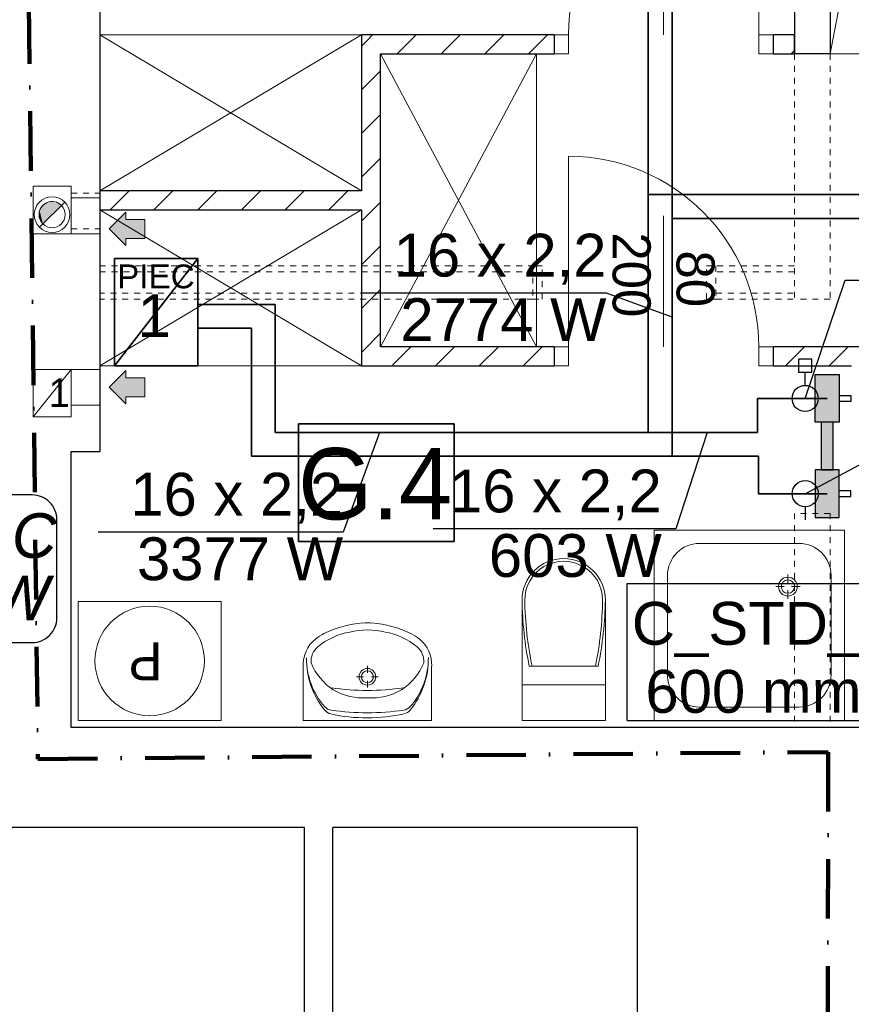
# Model space of a CAD drawing. Extents: x -220425 to -93252, y -20065 to 80294.
# Tile 44 of 103: x -190989 to -187494, y 35312 to 39449. Entities that reach past the tile are written whole.
import ezdxf
from ezdxf.lldxf.tags import DXFTag

# ---------------------------------------------------------------- set-up
doc = ezdxf.new("R2010")
doc.units = 0
doc.header["$MEASUREMENT"] = 0
doc.linetypes.add('Hidden Line', pattern=[50, 25, -25])
doc.linetypes.add('Kreski i kropki', pattern=[450, 250, -100, 0, -100])
for name, color, linetype, lineweight in [('#rzędne ks w płycie', 1, 'Continuous', 5), ('Arch kominy_Nr_Pióra__1', 7, 'Continuous', 25), ('Arch kominy_Nr_Pióra__10', 134, 'Continuous', 18), ('Arch kominy_Nr_Pióra__21', 7, 'Continuous', 9), ('Arch opisy_Nr_Pióra__21', 7, 'Continuous', 9), ('arch wypelnienia_Nr_Pióra__21', 7, 'Continuous', 9), ('Arch wyposazenie_Nr_Pióra__26', 5, 'Continuous', 35), ('Arch ściany nośne_Nr_Pióra__21', 7, 'Continuous', 9), ('Arch ściany nośne_Nr_Pióra__27', 7, 'Continuous', 30), ('Drzwi ArchiCAD_Nr_Pióra__27', 7, 'Continuous', 30), ('Drzwi ArchiCAD_Nr_Pióra__5', 7, 'Continuous', 13), ('INWENT KONST. DREWNIANA_Nr_Pióra__20', 1, 'Continuous', 100), ('INWENT. DRZWI_Nr_Pióra__101', 8, 'Continuous', 13), ('INWENT.ŚCIANY_Nr_Pióra__1', 7, 'Continuous', 25), ('INWENT.ŚCIANY_Nr_Pióra__101', 8, 'Continuous', 13), ('IS_Powrót', 5, 'DASH', 35), ('IS_Zasilanie', 1, 'SOLID', 35), ('Istniejące kominy_Nr_Pióra__5', 7, 'Continuous', 13), ('PODKŁAD', 252, 'Continuous', 35)]:
    doc.layers.add(name, color=color, linetype=linetype, lineweight=lineweight)
for name, color, linetype, lineweight, true_color in [('Arch drzwi_Nr_Pióra__4', 7, 'Continuous', 9, 0x029e21), ('Arch okna_Nr_Pióra__4', 7, 'Continuous', 9, 0x029e21), ('arch wypelnienia_Nr_Pióra__89', 7, 'Continuous', 20, 0x71cebe), ('Arch wyposarzenie_Nr_Pióra__9', 7, 'Continuous', 13, 0x3dad99), ('Arch wyposazenie_Nr_Pióra__9', 7, 'Continuous', 13, 0x3dad99), ('Arch ściany zewnętrzne_Nr_Pióra__9', 7, 'Continuous', 13, 0x3dad99)]:
    doc.layers.add(name, color=color, linetype=linetype, lineweight=lineweight, true_color=true_color)
doc.layers.add('IS_Armatura_Therm', color=7, linetype='SOLID', true_color=0x000000)
doc.layers.add('IS_Grzejniki_Plan_rzut', color=7, linetype='SOLID', true_color=0x000000)
for name, color, linetype in [('IS_Opisy_działek_Therm', 252, 'SOLID'), ('IS_Text_Konstrukcji', 7, 'Continuous'), ('IS_Text_Odbiornikow_Therm', 7, 'Continuous')]:
    doc.layers.add(name, color=color, linetype=linetype)
doc.styles.add('GENERATED_STYLE_4', font='txt')
doc.styles.add('GENERATED_STYLE_6', font='txt')
doc.styles.add('GENERATED_STYLE_8', font='arial.ttf')
doc.styles.add('ROMANS', font='romans.shx', dxfattribs={"width": 0.85, "height": 0.11})
doc.styles.get("Standard").update_dxf_attribs({"font": 'txt', "bigfont": 'BIGFONT.SHX'})
tags = doc.linetypes.add('DASH', pattern=[15, 10, -5]).pattern_tags.tags
tags[6:7] = [DXFTag(74, 4), DXFTag(75, 0), DXFTag(340, '0'), DXFTag(46, 0.0), DXFTag(50, 0.0), DXFTag(44, 0.0), DXFTag(45, 0.0)]
tags[4:5] = [DXFTag(74, 4), DXFTag(75, 0), DXFTag(340, '0'), DXFTag(46, 0.0), DXFTag(50, 0.0), DXFTag(44, 0.0), DXFTag(45, 0.0)]
tags = doc.linetypes.add('SOLID', pattern=[10, 10, 0]).pattern_tags.tags
tags[6:7] = [DXFTag(74, 4), DXFTag(75, 0), DXFTag(340, '0'), DXFTag(46, 0.0), DXFTag(50, 0.0), DXFTag(44, 0.0), DXFTag(45, 0.0)]
tags[4:5] = [DXFTag(74, 4), DXFTag(75, 0), DXFTag(340, '0'), DXFTag(46, 0.0), DXFTag(50, 0.0), DXFTag(44, 0.0), DXFTag(45, 0.0)]

# ---------------------------------------------------------------- blocks, each defined once
blk = doc.blocks.new('A$C68B8146D')
at = {"color": 252}
for p, q in [((7435.1, 7272.4), (7435.1, 7766.5)), ((7435.1, 7766.5), (8090.1, 7766.5)), ((8090.1, 7766.5), (8090.1, 7272.4)), ((8090.1, 7272.4), (7435.1, 7272.4))]:
    blk.add_line(p, q, dxfattribs=at)
at = {"layer": 'Arch kominy_Nr_Pióra__1', "color": 252, "linetype": 'Continuous'}
for points in [[(6710, 8515), (6640, 8585), (6710, 8655)], [(6790, 8545), (6710, 8625), (6790, 8625)], [(6710, 8545), (6710, 8625), (6790, 8545)], [(6710, 7850), (6640, 7920), (6710, 7990)], [(6790, 7880), (6710, 7960), (6790, 7960)], [(6710, 7880), (6710, 7960), (6790, 7880)]]:
    blk.add_solid(points, dxfattribs=at)
at = {"layer": 'Arch kominy_Nr_Pióra__21', "color": 252, "linetype": 'Continuous'}
for p, q in [((6453, 8698), (6347, 8592)), ((6480, 8715), (6600, 8715)), ((6600, 8715), (6600, 8565)), ((6710, 8655), (6640, 8585)), ((6710, 8625), (6710, 8655)), ((6790, 8625), (6710, 8625)), ((6790, 8625), (6790, 8545)), ((6480, 8565), (6600, 8565)), ((6640, 8585), (6710, 8515)), ((6790, 8545), (6710, 8545)), ((6710, 8545), (6710, 8515)), ((6710, 7990), (6640, 7920)), ((6710, 7960), (6710, 7990)), ((6790, 7960), (6710, 7960)), ((6790, 7960), (6790, 7880)), ((6640, 7920), (6710, 7850)), ((6790, 7880), (6710, 7880)), ((6710, 7880), (6710, 7850))]:
    blk.add_line(p, q, dxfattribs=at)
for radius in [75, 55]:
    blk.add_circle((6400, 8645), radius, dxfattribs=at)
at = {"layer": 'Arch okna_Nr_Pióra__4', "color": 252, "linetype": 'Continuous'}
for p, q in [((8970, 9400), (8970, 9950)), ((8970, 8090), (8970, 8640))]:
    blk.add_line(p, q, dxfattribs=at)
at = {"layer": 'Arch opisy_Nr_Pióra__21', "color": 252, "linetype": 'Continuous'}
for p, q in [((7435.1, 7272.4), (7435.1, 7766.5)), ((7435.1, 7766.5), (8090.1, 7766.5)), ((8090.1, 7766.5), (8090.1, 7272.4)), ((8090.1, 7272.4), (7435.1, 7272.4))]:
    blk.add_line(p, q, dxfattribs=at)
at = {"layer": 'arch wypelnienia_Nr_Pióra__21', "color": 252, "linetype": 'Continuous'}
blk.add_line((6361.1, 8606.1), (6438.9, 8683.9), dxfattribs=at)
for start, end in [(45, 180), (180, 225)]:
    blk.add_arc((6400, 8645), 55, start, end, dxfattribs=at)
at = {"layer": 'arch wypelnienia_Nr_Pióra__89', "color": 252, "linetype": 'Continuous'}
for points in [[(6400, 8645), (6361.1, 8683.9), (6400, 8700)], [(6400, 8645), (6400, 8700), (6438.9, 8683.9)], [(6349.2, 8624), (6345, 8645), (6349.2, 8655.1)], [(6361.1, 8606.1), (6349.2, 8655.1), (6361.1, 8683.9)], [(6349.2, 8624), (6349.2, 8655.1), (6361.1, 8606.1)], [(6361.1, 8606.1), (6361.1, 8683.9), (6400, 8645)]]:
    blk.add_solid(points, dxfattribs=at)
at = {"layer": 'Arch wyposarzenie_Nr_Pióra__9', "color": 252, "linetype": 'Continuous'}
for p, q in [((8930, 6520), (8930, 7320)), ((8930, 7320), (9730, 7320)), ((9730, 6520), (9730, 7320)), ((9121.2, 7263.8), (9538.7, 7263.8)), ((8986.2, 6711.3), (8986.2, 7128.8)), ((9492.2, 7133.4), (9492.2, 7097.7)), ((9673.8, 6711.3), (9673.8, 7128.8)), ((9441, 7082.2), (9476.7, 7082.2)), ((9507.7, 7082.2), (9543.4, 7082.2)), ((9492.2, 7066.7), (9492.2, 7031)), ((7455.1, 6520), (7455.1, 6748.5)), ((7725, 6720), (7725, 6748.8)), ((7995.1, 6520), (7995.1, 6748.5)), ((7708.3, 6703.3), (7679.5, 6703.3)), ((7770.5, 6703.3), (7741.7, 6703.3)), ((7725, 6657.8), (7725, 6686.7)), ((9121.2, 6576.3), (9538.7, 6576.3)), ((7455.1, 6520), (7995.1, 6520)), ((7810.2, 6520), (7640, 6520)), ((8930, 6520), (9730, 6520))]:
    blk.add_line(p, q, dxfattribs=at)
for centre, radius in [((9492.2, 7082.2), 39.4), ((9492.2, 7082.2), 28.1), ((6810, 6770), 230), ((7725, 6703.3), 35), ((7725, 6703.3), 25)]:
    blk.add_circle(centre, radius, dxfattribs=at)
for centre, radius, start, end in [((9121.2, 7128.8), 135, 90, 180), ((9538.7, 7128.8), 135, 0, 90), ((7738.8, 6486.4), 444.2, 94.2052, 116.2597), ((7725.1, 6660), 270, 85.9876, 94.0124), ((7711.4, 6486.4), 444.2, 63.7403, 85.7948), ((7639.4, 6695.4), 212.8, 117.1571, 128.6848), ((7701.7, 6602.7), 293, 99.9978, 129.2851), ((7725.1, 6583.4), 316.7, 76.4334, 103.5666), ((7748.5, 6602.7), 293, 50.7149, 80.0022), ((7810.9, 6695.4), 212.8, 51.3152, 62.8429), ((7592.3, 6754.4), 137.4, 128.7454, 182.4552), ((7569.1, 6768.1), 80.9, 130.8016, 183.9306), ((7881.1, 6768.1), 80.9, 356.0694, 49.1984), ((7857.9, 6754.4), 137.4, 357.5448, 51.2546), ((7808.6, 6778.1), 339.6, 179.0928, 219.3352), ((7774.1, 6779.9), 305.1, 179.3233, 221.4755), ((7712.2, 6851), 240.7, 201.5519, 237.1558), ((7738, 6851), 240.7, 302.8442, 338.4481), ((7641.6, 6778), 339.6, 320.7422, 0.9847), ((7676.1, 6779.8), 305.1, 318.602, 0.7542), ((9121.2, 6711.3), 135, 180, 270), ((9538.7, 6711.3), 135, 270, 0), ((7725.1, 7630.8), 984.9, 261.1734, 278.8204), ((7705.8, 6854.9), 240.6, 238.9439, 274.606), ((7744.4, 6854.9), 240.6, 265.394, 301.0561), ((7579.2, 6607.6), 45, 221.4755, 262.1696), ((7871.2, 6607.8), 45, 277.9079, 318.602), ((7580.7, 6591.4), 45, 219.3352, 257.306), ((7719.4, 7206.9), 675.9, 257.306, 270.5103), ((7730.3, 7706.1), 1153.8, 262.1696, 269.755), ((7718.6, 7706.1), 1153.8, 270.3225, 277.9079), ((7730.2, 7206.9), 675.9, 269.5672, 282.7715), ((7869.7, 6591.6), 45, 282.7715, 320.7422)]:
    blk.add_arc(centre, radius, start, end, dxfattribs=at)
at = {"layer": 'Arch wyposazenie_Nr_Pióra__26', "color": 252, "linetype": 'Continuous'}
for p, q in [((7012.6, 8460), (6662.6, 8010)), ((6662.6, 8460), (7012.6, 8460)), ((6662.6, 8010), (6662.6, 8460)), ((7012.6, 8460), (7012.6, 8010)), ((7012.6, 8010), (6662.6, 8010))]:
    blk.add_line(p, q, dxfattribs=at)
at = {"layer": 'Arch wyposazenie_Nr_Pióra__9', "color": 252, "linetype": 'Continuous'}
for p, q in [((9670, 9320), (10070, 11430)), ((7700, 9400), (6600, 8745)), ((6600, 9400), (7700, 8745)), ((7700, 9400), (6600, 9400)), ((8435, 8090), (7780, 9320)), ((8435, 9320), (7780, 8090)), ((8435, 8090), (8435, 9320)), ((9670, 9320), (10070, 9320)), ((7700, 8010), (6600, 8665)), ((6600, 8010), (7700, 8665)), ((7700, 8010), (6600, 8010)), ((7110, 7020), (6510, 7020)), ((6510, 7020), (6510, 6520)), ((7110, 6520), (7110, 7020)), ((8375, 7026.1), (8375, 6670)), ((8725, 7026.1), (8725, 6670)), ((8694.8, 6747.8), (8405.2, 6747.8)), ((8375, 6670), (8375, 6520)), ((8375, 6670), (8725, 6670)), ((8725, 6670), (8725, 6520)), ((6510, 6520), (7110, 6520))]:
    blk.add_line(p, q, dxfattribs=at)
for centre, major_axis, start_param, end_param in [((8550, 7026.1), (-175, 0), 3.141593, 6.283185), ((8550, 7026.1), (-163.6, 0), 3.141593, 6.298351), ((9876.2, 7046.1), (-1501.3, 0), 0.013398, 0.201367), ((9876.2, 7046.1), (-1489.9, 0), 0.013398, 0.202926), ((7223.8, 7046.1), (-1489.9, 0), 2.938667, 3.128195), ((7223.8, 7046.1), (-1501.3, 0), 2.940225, 3.128195)]:
    blk.add_ellipse(centre, major_axis=major_axis, ratio=0.99359, start_param=start_param, end_param=end_param, dxfattribs=at)
at = {"layer": 'Arch ściany nośne_Nr_Pióra__21', "color": 252, "linetype": 'Continuous'}
for p, q in [((7723.4, 9376.6), (7746.8, 9400)), ((7850.6, 9320), (7930.6, 9400)), ((8034.5, 9320), (8114.5, 9400)), ((8218.3, 9320), (8298.3, 9400)), ((8402.2, 9320), (8482.2, 9400)), ((7700, 9353.2), (7723.4, 9376.6)), ((9505.3, 9320), (9520, 9334.7)), ((7700, 9169.4), (7780, 9249.4)), ((7700, 8985.5), (7780, 9065.5)), ((7700, 8801.7), (7780, 8881.7)), ((6644.1, 8665), (6724.1, 8745)), ((6827.9, 8665), (6907.9, 8745)), ((7011.8, 8665), (7091.8, 8745)), ((7195.6, 8665), (7275.6, 8745)), ((7379.5, 8665), (7459.5, 8745)), ((7563.3, 8665), (7643.3, 8745)), ((7700, 8617.8), (7780, 8697.8)), ((7700, 8434), (7780, 8514)), ((7700, 8250.1), (7780, 8330.1)), ((7700, 8066.3), (7780, 8146.3)), ((7827.6, 8010), (7907.6, 8090)), ((8011.4, 8010), (8091.4, 8090)), ((8195.3, 8010), (8275.3, 8090)), ((8379.1, 8010), (8459.1, 8090)), ((9482.2, 8010), (9562.2, 8090)), ((9666, 8010), (9746, 8090))]:
    blk.add_line(p, q, dxfattribs=at)
at = {"layer": 'Arch ściany nośne_Nr_Pióra__27', "color": 252, "linetype": 'Continuous'}
for p, q in [((8510, 9400), (7700, 9400)), ((7700, 9400), (7700, 8745)), ((8510, 9400), (8510, 9320)), ((9520, 9400), (9430, 9400)), ((9430, 9400), (9430, 9320)), ((9520, 9320), (9520, 9400)), ((7780, 9320), (8510, 9320)), ((7780, 8090), (7780, 9320)), ((9430, 9320), (9520, 9320)), ((6600, 8745), (6600, 8665)), ((7700, 8745), (6600, 8745)), ((6600, 8665), (7700, 8665)), ((7700, 8665), (7700, 8010)), ((8510, 8090), (7780, 8090)), ((8510, 8090), (8510, 8010)), ((10200, 8090), (9430, 8090)), ((9430, 8090), (9430, 8010)), ((7700, 8010), (8510, 8010)), ((9430, 8010), (9760, 8010))]:
    blk.add_line(p, q, dxfattribs=at)
at = {"layer": 'Arch ściany zewnętrzne_Nr_Pióra__9', "color": 252, "linetype": 'Continuous'}
blk.add_line((8725, 6520), (8375, 6520), dxfattribs=at)
at = {"layer": 'Drzwi ArchiCAD_Nr_Pióra__27', "color": 252, "linetype": 'Continuous'}
for p, q in [((8510, 9400), (8510, 9320)), ((9430, 9400), (9430, 9320)), ((8510, 8090), (8510, 8010)), ((9430, 8090), (9430, 8010))]:
    blk.add_line(p, q, dxfattribs=at)
at = {"layer": 'Drzwi ArchiCAD_Nr_Pióra__5', "color": 252, "linetype": 'Continuous'}
for p, q in [((9370, 9400), (9370, 10200)), ((8510, 9400), (8510, 9320)), ((8570, 9400), (8510, 9400)), ((8570, 9320), (8570, 9400)), ((9370, 9400), (9370, 9320)), ((9430, 9400), (9370, 9400)), ((9430, 9320), (9430, 9400)), ((8510, 9320), (8570, 9320)), ((9370, 9320), (9430, 9320)), ((8570, 8090), (8570, 8890)), ((8510, 8010), (8510, 8090)), ((8510, 8090), (8570, 8090)), ((8570, 8090), (8570, 8010)), ((9370, 8090), (9430, 8090)), ((9370, 8010), (9370, 8090)), ((9430, 8090), (9430, 8010)), ((8570, 8010), (8510, 8010)), ((9430, 8010), (9370, 8010))]:
    blk.add_line(p, q, dxfattribs=at)
for centre, start, end in [((9370, 9400), 90, 180), ((8570, 8090), 0, 90)]:
    blk.add_arc(centre, 800, start, end, dxfattribs=at)
at = {"layer": 'INWENT KONST. DREWNIANA_Nr_Pióra__20', "color": 252, "linetype": 'Kreski i kropki'}
for p, q in [((6263.7, 12679.5), (6340.6, 6357.7)), ((6263.7, 12679.5), (6340.6, 6357.7)), ((6340.6, 6357.7), (9662, 6387.4)), ((6340.6, 6357.7), (9662, 6387.4)), ((9662, 6387.4), (9650.6, 22.1)), ((9662, 6387.4), (9650.6, 22.1))]:
    blk.add_line(p, q, dxfattribs=at)
at = {"layer": 'INWENT. DRZWI_Nr_Pióra__101', "color": 252, "linetype": 'Hidden Line'}
for p, q in [((8460, 8430), (8420, 8430)), ((8460, 8290), (8460, 8430)), ((9150, 8430), (9190, 8430)), ((9150, 8290), (9150, 8430)), ((8420, 8290), (8460, 8290)), ((9190, 8290), (9150, 8290))]:
    blk.add_line(p, q, dxfattribs=at)
at = {"layer": 'INWENT.ŚCIANY_Nr_Pióra__1', "color": 252, "linetype": 'Continuous'}
for p, q in [((9520, 12240), (9520, 9320)), ((9670, 12240), (9670, 9320)), ((6600, 11280), (6600, 7650)), ((9670, 9320), (9520, 9320)), ((6480, 7650), (6600, 7650)), ((6480, 6490), (6480, 7650)), ((10780, 6490), (6480, 6490)), ((7460, 6070), (5270, 6070)), ((7460, 3580), (7460, 6070)), ((7580, 3700), (7580, 6070)), ((8860, 6070), (7580, 6070)), ((8860, 4990), (8860, 6070))]:
    blk.add_line(p, q, dxfattribs=at)
at = {"layer": 'INWENT.ŚCIANY_Nr_Pióra__101', "color": 252, "linetype": 'Hidden Line'}
for p, q in [((9520, 9320), (9520, 8290)), ((9670, 9320), (9670, 8290)), ((6480, 8735), (6600, 8735)), ((6480, 8585), (6600, 8585)), ((6600, 8430), (8420, 8430)), ((6600, 8405), (8420, 8405)), ((8420, 8430), (8420, 8290)), ((9520, 8430), (9190, 8430)), ((9190, 8430), (9190, 8290)), ((9520, 8405), (9190, 8405)), ((8420, 8315), (6600, 8315)), ((9190, 8315), (9520, 8315)), ((8420, 8290), (6600, 8290)), ((9190, 8290), (9520, 8290)), ((9670, 8290), (9520, 8290)), ((9520, 7390), (9520, 6490)), ((9670, 7390), (9520, 7390)), ((9670, 7390), (9670, 6490))]:
    blk.add_line(p, q, dxfattribs=at)
at = {"layer": 'Istniejące kominy_Nr_Pióra__5', "color": 252, "linetype": 'Continuous'}
for p, q in [((6320, 8565), (6320, 8765)), ((6320, 8765), (6480, 8765)), ((6480, 8565), (6480, 8765)), ((6320, 8565), (6480, 8565)), ((6320, 7795), (6480, 7995)), ((6320, 7795), (6320, 7995)), ((6320, 7995), (6480, 7995)), ((6480, 7795), (6480, 7995)), ((6480, 7995), (6600, 7995)), ((6480, 7845), (6600, 7845)), ((6320, 7795), (6480, 7795))]:
    blk.add_line(p, q, dxfattribs=at)
at = {"layer": 'Arch drzwi_Nr_Pióra__4', "color": 252, "linetype": 'Continuous', "style": 'GENERATED_STYLE_6'}
for s, p in [('200', (8755.5, 8570.7)), ('80', (9024.2, 8494.5))]:
    blk.add_text(s, height=160, rotation=270, dxfattribs=at).set_placement(p)
at = {"layer": 'Arch kominy_Nr_Pióra__10', "color": 252, "linetype": 'Continuous', "style": 'GENERATED_STYLE_6'}
blk.add_text('1', height=120, dxfattribs=at).set_placement((6385.7, 7836.8))
at = {"layer": 'Arch opisy_Nr_Pióra__21', "color": 252, "linetype": 'Continuous'}
for s, height, style, p in [('PIEC', 100, 'GENERATED_STYLE_8', (6673.2, 8335.5)), ('G.4', 300, 'GENERATED_STYLE_4', (7434, 7364.4))]:
    blk.add_text(s, height=height, dxfattribs=dict(at, style=style)).set_placement(p)
at = {"layer": 'Arch wyposazenie_Nr_Pióra__9', "color": 252, "linetype": 'Continuous', "style": 'GENERATED_STYLE_6'}
blk.add_text('P', height=160, rotation=180, dxfattribs=at).set_placement((6863.3, 6848.3))

msp = doc.modelspace()

# ---------------------------------------------------------------- hatches: boundary and pattern name
at = {"layer": 'IS_Grzejniki_Plan_rzut', "ltscale": 10}
for points in [[(-187545, 37957.6), (-187545, 37757.6), (-187645, 37757.6), (-187645, 37957.6)], [(-187570, 37557.6), (-187570, 37757.6), (-187620, 37757.6), (-187620, 37557.6)], [(-187545, 37357.6), (-187545, 37557.6), (-187645, 37557.6), (-187645, 37357.6)]]:
    msp.add_hatch(color=1, dxfattribs=at).paths.add_polyline_path(points)

# ---------------------------------------------------------------- linework, layer by layer
at = {"layer": 'IS_Armatura_Therm', "color": 1, "ltscale": 10, "true_color": 0xff0000}
for p, q in [((-187660.1, 38022.6), (-187715.1, 38022.6)), ((-187715.1, 38022.6), (-187715.1, 37967.6)), ((-187660.1, 37967.6), (-187660.1, 38022.6)), ((-187715.1, 37967.6), (-187660.1, 37967.6)), ((-187687.6, 37912.6), (-187687.6, 37967.6))]:
    msp.add_line(p, q, dxfattribs=at)
at = {"layer": 'IS_Armatura_Therm', "color": 5, "ltscale": 10, "true_color": 0x0000ff}
msp.add_line((-187687.5, 37402.6), (-187687.5, 37347.6), dxfattribs=at)
at = {"layer": 'IS_Armatura_Therm', "color": 1, "ltscale": 10, "true_color": 0xff0000}
msp.add_ellipse((-187687.6, 37857.6), major_axis=(55, 0), ratio=1, dxfattribs=at)
at = {"layer": 'IS_Armatura_Therm', "color": 5, "ltscale": 10, "true_color": 0x0000ff}
msp.add_ellipse((-187687.5, 37457.6), major_axis=(55, 0), ratio=1, dxfattribs=at)
at = {"layer": 'IS_Grzejniki_Plan_rzut', "color": 1, "ltscale": 10}
for p, q in [((-187545, 38048.1), (-187545, 38048.1)), ((-187645, 37757.6), (-187645, 37957.6)), ((-187645, 37957.6), (-187545, 37957.6)), ((-187545, 37957.6), (-187545, 37757.6)), ((-187545, 37870.1), (-187495, 37870.1)), ((-187495, 37870.1), (-187495, 37845.1)), ((-187495, 37845.1), (-187545, 37845.1)), ((-187545, 37757.6), (-187645, 37757.6)), ((-187570, 37757.6), (-187620, 37757.6)), ((-187620, 37757.6), (-187620, 37557.6)), ((-187570, 37557.6), (-187570, 37757.6)), ((-187545, 37557.6), (-187645, 37557.6)), ((-187645, 37557.6), (-187645, 37357.6)), ((-187620, 37557.6), (-187570, 37557.6)), ((-187570, 37557.6), (-187570, 37557.6)), ((-187545, 37357.6), (-187545, 37557.6)), ((-187495, 37470.1), (-187545, 37470.1)), ((-187545, 37445.1), (-187495, 37445.1)), ((-187495, 37445.1), (-187495, 37470.1)), ((-187645, 37357.6), (-187545, 37357.6)), ((-187545, 37357.6), (-187545, 37357.6))]:
    msp.add_line(p, q, dxfattribs=at)
at = {"layer": 'IS_Opisy_działek_Therm', "color": 18, "ltscale": 10, "true_color": 0x000000}
for p, q in [((-187687.6, 37857.6), (-187519.3, 38354.7)), ((-187519.3, 38354.7), (-186699.5, 38354.7)), ((-188522.5, 38300.2), (-189552.5, 38300.2)), ((-188247.1, 38198.8), (-188522.5, 38300.2)), ((-189476, 37715), (-189629.3, 37295.7)), ((-188099.8, 37715), (-188230.5, 37309.5)), ((-187687.5, 37457.6), (-187359.9, 37631.8)), ((-189629.3, 37295.7), (-190659.3, 37295.7)), ((-188230.5, 37309.5), (-189250.5, 37309.5))]:
    msp.add_line(p, q, dxfattribs=at)
msp.add_lwpolyline([(-190589.7, 38444.9), (-190239.7, 38444.9), (-190239.7, 37994.9), (-190589.7, 37994.9)], close=True, dxfattribs=at)
at = {"layer": 'IS_Powrót', "ltscale": 10}
for p, q in [((-188247.1, 38614), (-188247.1, 41802.9)), ((-188247.1, 37615), (-188247.1, 38614)), ((-186309.4, 38614), (-188247.1, 38614)), ((-190239.7, 38153), (-190014.9, 38153)), ((-190014.9, 38153), (-190014.9, 37615)), ((-190014.9, 37615), (-188247.1, 37615)), ((-187884, 37615), (-188247.1, 37615)), ((-187884, 37457.6), (-187884, 37615)), ((-187595, 37457.6), (-187884, 37457.6))]:
    msp.add_line(p, q, dxfattribs=at)
at = {"layer": 'IS_Text_Konstrukcji', "color": 18, "linetype": 'SOLID', "ltscale": 10, "true_color": 0x000000}
msp.add_lwpolyline([(-192424.3, 36832.1), (-190935.9, 36832.1, 0.414214), (-190832.6, 36935.4), (-190832.6, 37348.8, 0.414214), (-190935.9, 37452.1), (-192424.3, 37452.1, 0.414214), (-192527.6, 37348.8), (-192527.6, 36935.4, 0.414214), (-192424.3, 36832.1)], format="xyb", dxfattribs=at)
at = {"layer": 'IS_Text_Odbiornikow_Therm', "color": 18, "linetype": 'SOLID', "ltscale": 10, "true_color": 0x000000}
for p, q in [((-188436.1, 36504.9), (-188436.1, 37080.9)), ((-188436.1, 37080.9), (-186863, 37080.9)), ((-188436.1, 36504.9), (-186863, 36504.9))]:
    msp.add_line(p, q, dxfattribs=at)
at = {"layer": 'IS_Zasilanie', "ltscale": 10}
for p, q in [((-188347.1, 38714), (-188347.1, 41702.9)), ((-188347.1, 37715), (-188347.1, 38714)), ((-186409.4, 38714), (-188347.1, 38714)), ((-190239.7, 38253), (-189914.9, 38253)), ((-189914.9, 38253), (-189914.9, 37715)), ((-187887.6, 37715), (-187887.6, 37857.6)), ((-187887.6, 37857.6), (-187595, 37857.6)), ((-189914.9, 37715), (-188347.1, 37715)), ((-188347.1, 37715), (-187887.6, 37715))]:
    msp.add_line(p, q, dxfattribs=at)

# ---------------------------------------------------------------- block references
at = {"layer": 'PODKŁAD'}
msp.add_blockref('A$C68B8146D', (-197252.4, 29984.9), dxfattribs=at)

# ---------------------------------------------------------------- texts
at = {"layer": '#rzędne ks w płycie', "color": 7, "lineweight": 0, "insert": (-190414.4, 38295.7), "char_height": 180, "width": 378.026, "attachment_point": 2, "style": 'ROMANS'}
msp.add_mtext('\\pxi0,l0,r0.100142;{\\C7;\\fArial|b0|i0;\\W1;1}\\fArial|b0|i0;\\W1; ', dxfattribs=at)
at = {"layer": 'IS_Opisy_działek_Therm', "color": 18, "ltscale": 10, "true_color": 0x000000, "char_height": 180}
for s, insert, attachment_point in [('\\fArial|b0|i0;16 x 2,2', (-188522.5, 38336.2), 9), ('\\fArial|b0|i0;2774 W', (-188522.5, 38278.6), 3), ('\\fArial|b0|i0;16 x 2,2', (-188290.2, 37345.5), 9), ('\\fArial|b0|i0;16 x 2,2', (-189629.3, 37331.7), 9), ('\\fArial|b0|i0;3377 W', (-189629.3, 37274.1), 3), ('\\fArial|b0|i0;603 W', (-188290.2, 37287.9), 3)]:
    msp.add_mtext(s, dxfattribs=dict(at, insert=insert, attachment_point=attachment_point))
at = {"layer": 'IS_Text_Konstrukcji', "color": 18, "linetype": 'SOLID', "ltscale": 10, "true_color": 0x000000, "char_height": 187.2}
for s, insert, attachment_point in [('\\fArial|b0|i1;+24 °C', (-191642.6, 37185.3), 7), ('\\fArial|b0|i1;Φwym: 619 W', (-191692.6, 37113.3), 2)]:
    msp.add_mtext(s, dxfattribs=dict(at, insert=insert, attachment_point=attachment_point))
at = {"layer": 'IS_Text_Odbiornikow_Therm', "color": 18, "linetype": 'SOLID', "ltscale": 10, "true_color": 0x000000, "char_height": 180, "attachment_point": 7}
for s, insert in [('\\fArial|b0|i0;C_STD_1800', (-188416.1, 36770.9)), ('\\fArial|b0|i0;600 mm', (-188359, 36534.5))]:
    msp.add_mtext(s, dxfattribs=dict(at, insert=insert))

doc.saveas('drawing.dxf')
